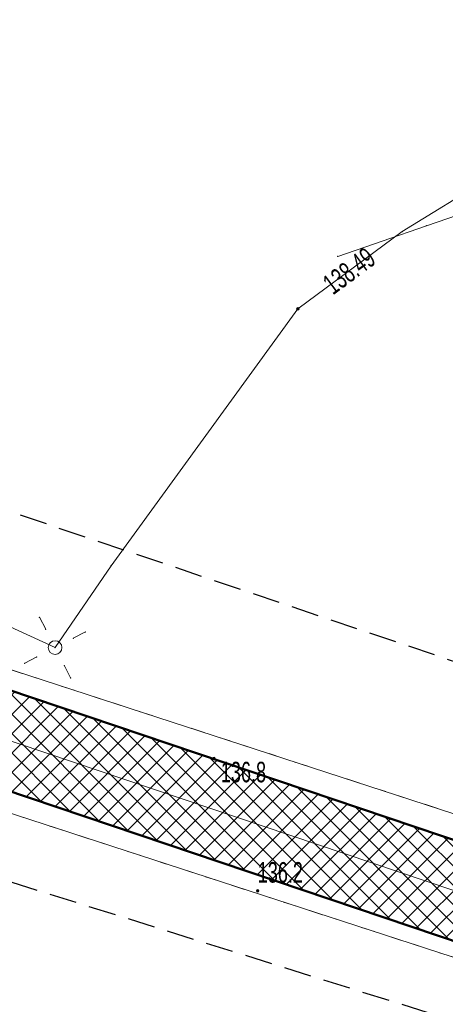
# Model space of a CAD drawing. Extents: x 6456700 to 6518119, y 5963420 to 5980059.
# Tile 63 of 256: x 6511883 to 6511899, y 5964207 to 5964243. Entities that reach past the tile are written whole.
import ezdxf
from ezdxf.enums import TextEntityAlignment as Align

# ---------------------------------------------------------------- set-up
doc = ezdxf.new("R2010")
doc.units = 0
doc.header["$MEASUREMENT"] = 0
doc.linetypes.add('L_0_03', pattern=[1, 0.5, -0.5])
doc.linetypes.add('L_0_04', pattern=[1.5, 1, -0.5])
doc.layers.get('0').update_dxf_attribs({"color": 2, "linetype": 'CONTINUOUS', "lineweight": 5})
for name, color, linetype, lineweight in [('18mm Kreska ciągła', 7, 'CONTINUOUS', 18), ('218_kontur_uzytku_gruntowego', 96, 'L_0_03', 18), ('219_dzialka_ewidencyjna', 7, 'CONTINUOUS', 18), ('50mm Kreska ciągła', 7, 'CONTINUOUS', 50), ('9mm Kreska ciągła', 252, 'CONTINUOUS', 9), ('latarnia', 7, 'CONTINUOUS', 18), ('ogrodzenie_trwale', 7, 'CONTINUOUS', 18), ('pikieta_naturalna', 7, 'CONTINUOUS', 18), ('pikieta_naturalna_Atr2', 7, 'CONTINUOUS', 18), ('przewod_elektroenergetyczny_podziemny', 7, 'CONTINUOUS', 18), ('przewod_kanalizacyjny', 7, 'CONTINUOUS', 18), ('rzedna', 7, 'CONTINUOUS', 18), ('rzedna_Atr2', 7, 'CONTINUOUS', 18), ('Zakres', 7, 'CONTINUOUS', 18)]:
    doc.layers.add(name, color=color, linetype=linetype, lineweight=lineweight)
doc.styles.get("Standard").update_dxf_attribs({"font": 'txt', "width": 0.75})

# ---------------------------------------------------------------- blocks, each defined once
blk = doc.blocks.new('mdcp_nowa')
at = {"layer": 'pikieta_naturalna', "linetype": 'Continuous', "lineweight": 18, "true_color": 0x000000}
for points in [[(6494621.79, 5980667.335, 1), (6494621.79, 5980667.425, 1)], [(6494623.39, 5980662.495, 1), (6494623.39, 5980662.585, 1)]]:
    blk.add_hatch(color=18, dxfattribs=at).paths.add_polyline_path(points)
at = {"layer": 'rzedna', "linetype": 'Continuous', "lineweight": 18, "true_color": 0xff0000}
blk.add_hatch(color=1, dxfattribs=at).paths.add_polyline_path([(6494624.86, 5980683.785, 1), (6494624.86, 5980683.875, 1)])
at = {"layer": '218_kontur_uzytku_gruntowego', "lineweight": 18, "flags": 128}
for points in [[(6494652.81, 5980658.13), (6494556.09, 5980689.57)], [(6494640.98, 5980656.72), (6494604.6, 5980668.54)]]:
    blk.add_lwpolyline(points, dxfattribs=at)
at = {"layer": '219_dzialka_ewidencyjna', "color": 3, "linetype": 'Continuous', "lineweight": 18, "flags": 128}
for points in [[(6494556.09, 5980689.57), (6494652.81, 5980658.13)], [(6494604.6, 5980668.54), (6494640.98, 5980656.72)]]:
    blk.add_lwpolyline(points, dxfattribs=at)
at = {"layer": 'latarnia', "color": 7, "linetype": 'Continuous', "lineweight": 13, "flags": 128}
for points in [[(6494615.627, 5980672.107), (6494615.399, 5980672.551)], [(6494616.638, 5980671.782), (6494617.082, 5980672.01)], [(6494615.303, 5980671.096), (6494614.859, 5980670.868)], [(6494616.313, 5980670.772), (6494616.541, 5980670.328)]]:
    blk.add_lwpolyline(points, dxfattribs=at)
at = {"layer": 'latarnia', "color": 7, "linetype": 'Continuous', "lineweight": 13}
blk.add_circle((6494615.97, 5980671.44), 0.25, dxfattribs=at)
at = {"layer": 'latarnia'}
for p in [(6494615.399, 5980672.551), (6494615.627, 5980672.107), (6494616.638, 5980671.782), (6494617.082, 5980672.01), (6494615.97, 5980671.44), (6494615.303, 5980671.096), (6494614.859, 5980670.868), (6494616.313, 5980670.772), (6494616.541, 5980670.328)]:
    blk.add_point(p, dxfattribs=at)
at = {"layer": 'ogrodzenie_trwale'}
blk.add_point((6494623.39, 5980662.54), dxfattribs=at)
at = {"layer": 'pikieta_naturalna', "color": 7, "linetype": 'Continuous', "lineweight": 18}
for centre in [(6494621.79, 5980667.38), (6494623.39, 5980662.54)]:
    blk.add_circle(centre, 0.045, dxfattribs=at)
at = {"layer": 'pikieta_naturalna'}
for p in [(6494621.79, 5980667.38), (6494623.39, 5980662.54)]:
    blk.add_point(p, dxfattribs=at)
at = {"layer": 'przewod_elektroenergetyczny_podziemny', "color": 1, "linetype": 'Continuous', "lineweight": 18, "flags": 128}
for points in [[(6494615.97, 5980671.44), (6494597.18, 5980680.06), (6494585.3, 5980682.02), (6494580.77, 5980705.42), (6494580.89, 5980706.7), (6494601.58, 5980729.5)], [(6494645.66, 5980719.17), (6494643.05, 5980711.02), (6494641.31, 5980705.75), (6494637.32, 5980699.41), (6494635.09, 5980693.04), (6494634.35, 5980691.87), (6494634.16, 5980691.28), (6494631.86, 5980688.61), (6494628.68, 5980686.66), (6494624.86, 5980683.83), (6494618.02, 5980674.43), (6494615.97, 5980671.44)]]:
    blk.add_lwpolyline(points, dxfattribs=at)
at = {"layer": 'przewod_elektroenergetyczny_podziemny'}
for p in [(6494628.68, 5980686.66), (6494624.86, 5980683.83), (6494618.02, 5980674.43), (6494615.97, 5980671.44), (6494615.97, 5980671.44)]:
    blk.add_point(p, dxfattribs=at)
at = {"layer": 'przewod_kanalizacyjny', "color": 34, "linetype": 'Continuous', "lineweight": 18, "flags": 128}
blk.add_lwpolyline([(6494626.32, 5980685.75), (6494629.57, 5980686.87), (6494658.87, 5980696.95)], dxfattribs=at)
at = {"layer": 'przewod_kanalizacyjny'}
for p in [(6494629.57, 5980686.87), (6494626.32, 5980685.75)]:
    blk.add_point(p, dxfattribs=at)
at = {"layer": 'rzedna', "color": 1, "linetype": 'Continuous', "lineweight": 18}
blk.add_circle((6494624.86, 5980683.83), 0.045, dxfattribs=at)
at = {"layer": 'rzedna'}
blk.add_point((6494624.86, 5980683.83), dxfattribs=at)
at = {"layer": 'Zakres', "linetype": 'L_0_04', "lineweight": 25, "flags": 128}
blk.add_lwpolyline([(6495113.77, 5985050.22), (6495121.12, 5984877.07), (6495125.76, 5984757.87), (6495129.89, 5984649.81), (6495141.08, 5984611.3), (6495145.77, 5984544.53), (6495147.36, 5984487.27), (6495157.22, 5984392.07), (6495162.95, 5984387.45), (6495180.24, 5984384.16), (6495229.5, 5984386.61), (6495251.65, 5984373.41), (6495258.77, 5984357.12), (6495255.44, 5984330.44), (6495250.77, 5984304.39), (6495252.21, 5984282.78), (6495255.46, 5984256.45), (6495254.94, 5984238.25), (6495266.4, 5984211), (6495277.24, 5984182.33), (6495294.2, 5984133.19), (6495300.94, 5984095.37), (6495313.24, 5984037.69), (6495317.44, 5983978.18), (6495300.35, 5983922.18), (6495282.35, 5983883.38), (6495266.21, 5983862.23), (6495242.03, 5983839.67), (6495211.11, 5983816.86), (6495158.26, 5983772.66), (6495130.6, 5983651.16), (6495116.31, 5983543.43), (6495129.51, 5983346.73), (6495134.58, 5983264.71), (6495139.64, 5983186.97), (6495193.25, 5983077.94), (6495199.2, 5983041.97), (6495206.23, 5983026), (6495208.96, 5983004.88), (6495202.27, 5982979.48), (6495202.42, 5982950.13), (6495209.35, 5982897.38), (6495215.97, 5982850.34), (6495228.6, 5982809.97), (6495226.85, 5982778.82), (6495225.04, 5982750.56), (6495220.26, 5982723.37), (6495226.54, 5982679.97), (6495206.06, 5982669.48), (6495192.68, 5982657.71), (6495184.57, 5982648.65), (6495174.78, 5982624.58), (6495164.23, 5982604.61), (6495150.7, 5982588.3), (6495137.69, 5982582.43), (6495118.26, 5982573.75), (6495100.35, 5982558.42), (6495090.36, 5982544.99), (6495075.87, 5982519.06), (6495060.83, 5982499.68), (6495049.41, 5982485.49), (6495035.07, 5982459.7), (6495006.7, 5982406.64), (6494980.89, 5982351.84), (6494944.35, 5982293.29), (6494925.72, 5982250.11), (6494905.2, 5982190.37), (6494898.43, 5982153.5), (6494879.51, 5982063.89), (6494864.14, 5981992.66), (6494816.93, 5981768.61), (6494777.79, 5981577.7), (6494739.84, 5981394.72), (6494718.65, 5981297.89), (6494716.45, 5981237.31), (6494738.62, 5981208.21), (6494776.48, 5981173.06), (6494817.16, 5981137.44), (6494847.63, 5981109.8), (6494877.39, 5981077.08), (6494912.75, 5981030.55), (6494916.06, 5981014.71), (6494903.86, 5980957.01), (6494916.13, 5980953.51), (6494892.32, 5980927.59), (6494850.7, 5980858.8), (6494806.81, 5980779.89), (6494785.1, 5980753.49), (6494715.22, 5980723.29), (6494679.96, 5980686.78), (6494651.35, 5980651.29), (6494549.14, 5980683.24), (6494511.84, 5980659.66), (6494443.61, 5980630.33), (6494428.78, 5980598.6), (6494431.58, 5980579.46), (6494420.56, 5980549.76), (6494416.45, 5980528.2), (6494403.86, 5980507.16), (6494388.89, 5980482.96), (6494365.32, 5980407.99), (6494335.67, 5980315.15), (6494332.29, 5980297.41), (6494335.1, 5980278.18), (6494347.25, 5980254.84), (6494336.79, 5980250.09), (6494300.04, 5980271.34), (6494320.8, 5980301.43), (6494336.81, 5980349.17), (6494344.85, 5980380.92), (6494360.85, 5980437.13), (6494374.18, 5980476.38), (6494386.14, 5980498.84), (6494403.02, 5980528.52), (6494411.33, 5980563.19), (6494420.84, 5980586.25), (6494420.25, 5980601.11), (6494434.95, 5980635.94), (6494446.75, 5980644.99), (6494465.77, 5980647.27), (6494513.02, 5980669.46), (6494507.85, 5980679.68), (6494547.89, 5980705.83), (6494570.06, 5980691.34), (6494636.17, 5980669.05), (6494706.14, 5980756.86), (6494742.78, 5980772.58), (6494798.53, 5980814.27), (6494826.12, 5980867.97), (6494849.57, 5980908.6), (6494845.35, 5980942.01), (6494853.94, 5980970.83), (6494891.08, 5980960.54), (6494890.11, 5980965.73), (6494903.94, 5981025.69), (6494869.98, 5981070.3), (6494770.97, 5981160.58), (6494728.18, 5981200.64), (6494706.13, 5981229.56), (6494707.94, 5981299.75), (6494728.84, 5981398.1), (6494767.06, 5981580.19), (6494806.17, 5981770.55), (6494854.36, 5981994.76), (6494869.73, 5982065.97), (6494888.61, 5982155.44), (6494891.67, 5982173.95), (6494895.82, 5982197.45), (6494916.38, 5982253.72), (6494935.47, 5982297.95), (6494954.97, 5982331.67), (6494972.09, 5982356.64), (6494997.76, 5982411.14), (6495026.29, 5982464.48), (6495041.09, 5982491.09), (6495052.99, 5982505.88), (6495067.51, 5982524.6), (6495081.94, 5982550.43), (6495092.99, 5982565.28), (6495112.86, 5982582.29), (6495133.59, 5982591.55), (6495144.48, 5982596.46), (6495155.87, 5982610.19), (6495165.7, 5982628.8), (6495175.96, 5982654.03), (6495185.62, 5982664.83), (6495200.4, 5982677.82), (6495212.49, 5982688.04), (6495209.64, 5982723.43), (6495215.22, 5982750.57), (6495216.87, 5982779.54), (6495218.31, 5982809.31), (6495206.86, 5982847.92), (6495199.44, 5982894.74), (6495192.11, 5982948.71), (6495190.16, 5982979.24), (6495183.47, 5983075.16), (6495129.79, 5983184.34), (6495124.6, 5983264.07), (6495119.53, 5983346.09), (6495106.27, 5983543.75), (6495120.74, 5983652.9), (6495148.75, 5983779.42), (6495204.15, 5983826.04), (6495273.41, 5983889.36), (6495288.53, 5983927.42), (6495300.83, 5983964.69), (6495303.91, 5983980.14), (6495301.32, 5984039.55), (6495291.1, 5984093.63), (6495284.5, 5984130.67), (6495267.84, 5984178.93), (6495257.12, 5984207.3), (6495244.96, 5984236.19), (6495244.79, 5984255.42), (6495242.25, 5984281.97), (6495240.71, 5984304.95), (6495245.55, 5984331.94), (6495248.51, 5984355.64), (6495243.77, 5984366.47), (6495226.98, 5984376.47), (6495179.54, 5984374.12), (6495158.61, 5984378.09), (6495147.7, 5984386.91), (6495137.38, 5984486.61), (6495135.78, 5984544.04), (6495131.18, 5984609.54), (6495119.95, 5984648.2), (6495115.76, 5984757.49), (6495111.12, 5984876.67), (6495103.73, 5985050.93), (6495109.36, 5985081.73), (6495120.41, 5985085.88)], close=True, dxfattribs=at)
at = {"layer": 'pikieta_naturalna_Atr2', "color": 7, "lineweight": 15, "width": 0.66}
for s, p in [('136.8', (6494622.04, 5980667.26)), ('136.2', (6494623.39, 5980663.59))]:
    blk.add_text(s, height=0.75, dxfattribs=at).set_placement(p, align=Align.TOP_LEFT)
at = {"layer": 'rzedna_Atr2', "color": 1, "lineweight": 15, "width": 0.66}
blk.add_text('138.49', height=0.75, rotation=36.5, dxfattribs=at).set_placement((6494625.697, 5980684.921), align=Align.TOP_LEFT)

msp = doc.modelspace()

# ---------------------------------------------------------------- linework, layer by layer
at = {"layer": '50mm Kreska ciągła', "color": 6, "ltscale": 0.1}
for points in [[(6511915.372, 5964197.008), (6511923.471, 5964207.866, -0.410196), (6511916.853, 5964206.62, 0.062712), (6511910.835, 5964209.53), (6511825.251, 5964238.379, 0.218462)], [(6511824.133, 5964235.062), (6511909.717, 5964206.213, -0.049189), (6511913.878, 5964204.338, -0.451772), (6511915.372, 5964196.985)]]:
    msp.add_lwpolyline(points, format="xyb", dxfattribs=at)

# ---------------------------------------------------------------- next in the draw order: block references
at = {"linetype": 'ByBlock'}
msp.add_blockref('mdcp_nowa', (17268.786, -16450.998), dxfattribs=at)

# ---------------------------------------------------------------- next in the draw order: hatches: boundary and pattern name
at = {"layer": '9mm Kreska ciągła'}
h = msp.add_hatch(dxfattribs=at)
h.set_pattern_fill('ANSI37', color=256, scale=4)
h.set_pattern_definition([(45, (6511691.195, 5964120.06236), (-0.3535534, 0.3535534), []), (135, (6511691.195, 5964120.06236), (-0.3535534, -0.3535534), [])])
h.paths.add_polyline_path([(6511691.195, 5964121.143), (6511691.386, 5964124.63, 0.09387), (6511692.371, 5964131.182), (6511691.932, 5964142.68, -0.114411), (6511694.249, 5964154.747), (6511705.391, 5964179.862, -0.271991), (6511723.667, 5964192.967), (6511729.755, 5964193.522, 0.098674), (6511738.301, 5964196.051), (6511743.586, 5964198.832, -0.020192), (6511747.406, 5964200.649), (6511769.76, 5964210.196, 0.03219), (6511780.964, 5964215.859), (6511817.579, 5964237.57, -0.218462), (6511825.251, 5964238.379), (6511910.835, 5964209.53, -0.062712), (6511916.853, 5964206.62, 0.390075), (6511923.272, 5964207.6), (6511915.609, 5964197.326, 0.426952), (6511913.878, 5964204.338, 0.049189), (6511909.717, 5964206.213), (6511824.133, 5964235.062, 0.218462), (6511819.364, 5964234.559), (6511782.746, 5964212.847), (6511782.743, 5964212.845, -0.032198), (6511771.135, 5964206.977), (6511748.781, 5964197.43, 0.020192), (6511745.216, 5964195.734), (6511739.931, 5964192.954, -0.098674), (6511730.073, 5964190.037), (6511723.985, 5964189.481, 0.271991), (6511708.591, 5964178.442), (6511697.449, 5964153.327, 0.114411), (6511695.43, 5964142.813), (6511695.868, 5964131.315, -0.138482), (6511693.149, 5964120.062), (6511691.196, 5964121.142)])

# ---------------------------------------------------------------- next in the draw order: linework, layer by layer
at = {"layer": '18mm Kreska ciągła', "color": 4, "ltscale": 0.1}
msp.add_lwpolyline([(6511691.623, 5964120.92, 0.138482), (6511694.119, 5964131.248), (6511693.681, 5964142.747, -0.114411), (6511695.849, 5964154.037), (6511706.991, 5964179.152, -0.271991), (6511723.826, 5964191.224), (6511729.914, 5964191.78, 0.098674), (6511739.116, 5964194.502), (6511744.401, 5964197.283, -0.020192), (6511748.094, 5964199.04), (6511770.447, 5964208.587, 0.032198), (6511781.855, 5964214.353), (6511818.472, 5964236.064, -0.218462), (6511824.692, 5964236.72), (6511910.276, 5964207.872, -0.080953), (6511917.385, 5964204.11), (6511919.535, 5964202.482)], format="xyb", dxfattribs=at)

doc.saveas('drawing.dxf')
